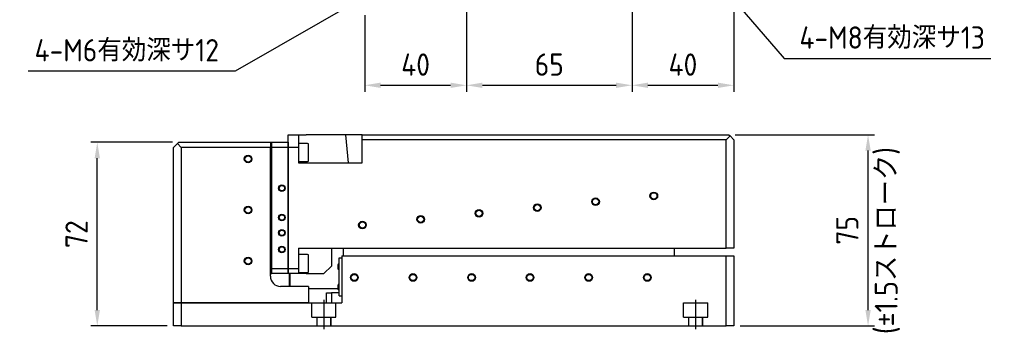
# Model space of a CAD drawing. Header units: millimetres. Extents: x 77107 to 78157, y -2410 to -1668.
# Tile 11 of 21: x 77458 to 77845, y -2068 to -1945. Entities that reach past the tile are written whole.
import ezdxf

# ---------------------------------------------------------------- set-up
doc = ezdxf.new("R2010")
doc.units = ezdxf.units.MM
doc.linetypes.add('AM_ISO08W050', pattern=[18, 12, -1.5, 3, -1.5])
doc.linetypes.add('HIDDEN2', pattern=[0.1875, 0.125, -0.0625])
for name, color, linetype, lineweight in [('AM_5', 3, 'Continuous', 25), ('AM_6', 2, 'Continuous', 35), ('AM_7', 4, 'AM_ISO08W050', 25)]:
    doc.layers.add(name, color=color, linetype=linetype, lineweight=lineweight)
for name, color, linetype in [('CRK513PBP-H50', 7, 'Continuous'), ('DV3_デフォルト', 7, 'Continuous'), ('FIT-238-201-NK_ベ', 7, 'Continuous'), ('FIT-238-202-NK_中', 7, 'Continuous'), ('FIT-238-203-NK_テ', 7, 'Continuous'), ('FIT-238-204-NK_ス', 7, 'Continuous'), ('FIT-238-205-N_レー', 7, 'Continuous'), ('FIT-238-210-N_モー', 7, 'Continuous'), ('HEX_SOCKET_HEAD_', 7, 'Continuous'), ('クロスローラ特殊\u3000C', 7, 'Continuous')]:
    doc.layers.add(name, color=color, linetype=linetype)
doc.styles.get("Standard").update_dxf_attribs({"font": 'ISOCP.SHX', "bigfont": 'EXTFONT.SHX'})
doc.dimstyles.new('AM_ISO$0', dxfattribs={"dimtxt": 3.5, "dimasz": 2.5, "dimexe": 1, "dimexo": 1, "dimgap": 1.5, "dimtad": 1, "dimdsep": 46, "dimtxsty": 'STANDARD', "dimcen": 0, "dimclrd": 256, "dimclre": 256, "dimclrt": 2, "dimadec": 0, "dimazin": 2, "dimtp": 0.1, "dimtm": 0.1, "dimtfac": 0.71, "dimtdec": 3, "dimtmove": 0, "dimatfit": 3, "dimfxl": 1, "dimlwd": -1, "dimlwe": -1, "dimarcsym": 0})
doc.dimstyles.new('AM_ISO$3', dxfattribs={"dimtxt": 3.5, "dimasz": 2.5, "dimexe": 1, "dimexo": 1, "dimgap": 1.5, "dimtad": 1, "dimtoh": 1, "dimdsep": 46, "dimtxsty": 'STANDARD', "dimcen": 0, "dimclrd": 256, "dimclre": 256, "dimclrt": 2, "dimadec": 0, "dimazin": 2, "dimtp": 0.1, "dimtm": 0.1, "dimtfac": 0.71, "dimtdec": 3, "dimtofl": 0, "dimtmove": 0, "dimatfit": 0, "dimfxl": 1, "dimlwd": -1, "dimlwe": -1, "dimarcsym": 0})

# ---------------------------------------------------------------- blocks, each defined once
blk = doc.blocks.new('*D742')
at = {"layer": 'AM_5'}
for p, q in [((77626.29, -1917.95), (77542.93, -1965.54)), ((77542.93, -1965.54), (77461.66, -1965.54))]:
    blk.add_line(p, q, dxfattribs=at)
blk.add_solid([(77625.77, -1917.04), (77626.8, -1918.85), (77631.71, -1914.85)], dxfattribs=at)
at = {"layer": 'Defpoints', "color": 0}
for p in [(77635.98, -1912.41), (77631.71, -1914.85)]:
    blk.add_point(p, dxfattribs=at)
at = {"layer": 'AM_5', "color": 2, "insert": (77500.42, -1957.41), "char_height": 8.75, "attachment_point": 5}
blk.add_mtext('4-M6有効深サ12', dxfattribs=at)
blk = doc.blocks.new('*D743')
at = {"layer": 'AM_5'}
for p, q in [((77633.85, -1919.84), (77633.85, -1973.63)), ((77593.85, -1943.63), (77593.85, -1973.63)), ((77600.1, -1971.13), (77627.6, -1971.13))]:
    blk.add_line(p, q, dxfattribs=at)
for points in [[(77600.1, -1970.09), (77600.1, -1972.17), (77593.85, -1971.13)], [(77627.6, -1970.09), (77627.6, -1972.17), (77633.85, -1971.13)]]:
    blk.add_solid(points, dxfattribs=at)
at = {"layer": 'Defpoints', "color": 0}
for p in [(77633.85, -1917.34), (77593.85, -1941.13), (77633.85, -1971.13)]:
    blk.add_point(p, dxfattribs=at)
at = {"layer": 'AM_5', "color": 2, "insert": (77613.85, -1963.01), "char_height": 8.75, "attachment_point": 5}
blk.add_mtext('40', dxfattribs=at)
blk = doc.blocks.new('*D744')
at = {"layer": 'AM_5'}
for p, q in [((77633.85, -1919.84), (77633.85, -1973.63)), ((77698.85, -1919.84), (77698.85, -1973.63)), ((77640.1, -1971.13), (77692.6, -1971.13))]:
    blk.add_line(p, q, dxfattribs=at)
for points in [[(77640.1, -1970.09), (77640.1, -1972.17), (77633.85, -1971.13)], [(77692.6, -1970.09), (77692.6, -1972.17), (77698.85, -1971.13)]]:
    blk.add_solid(points, dxfattribs=at)
at = {"layer": 'Defpoints', "color": 0}
for p in [(77633.85, -1917.34), (77698.85, -1917.34), (77698.85, -1971.13)]:
    blk.add_point(p, dxfattribs=at)
at = {"layer": 'AM_5', "color": 2, "insert": (77666.35, -1963.01), "char_height": 8.75, "attachment_point": 5}
blk.add_mtext('65', dxfattribs=at)
blk = doc.blocks.new('*D745')
at = {"layer": 'AM_5'}
for p, q in [((77698.85, -1919.84), (77698.85, -1973.63)), ((77738.85, -1940.63), (77738.85, -1973.63)), ((77705.1, -1971.13), (77732.6, -1971.13))]:
    blk.add_line(p, q, dxfattribs=at)
for points in [[(77705.1, -1970.09), (77705.1, -1972.17), (77698.85, -1971.13)], [(77732.6, -1970.09), (77732.6, -1972.17), (77738.85, -1971.13)]]:
    blk.add_solid(points, dxfattribs=at)
at = {"layer": 'Defpoints', "color": 0}
for p in [(77698.85, -1917.34), (77738.85, -1938.13), (77738.85, -1971.13)]:
    blk.add_point(p, dxfattribs=at)
at = {"layer": 'AM_5', "color": 2, "insert": (77718.85, -1963.01), "char_height": 8.75, "attachment_point": 5}
blk.add_mtext('40', dxfattribs=at)
blk = doc.blocks.new('*D746')
at = {"layer": 'AM_5'}
for p, q in [((77735.11, -1933.37), (77758.6, -1960.56)), ((77758.6, -1960.56), (77839.72, -1960.56))]:
    blk.add_line(p, q, dxfattribs=at)
blk.add_solid([(77735.9, -1932.69), (77734.32, -1934.05), (77731.02, -1928.65)], dxfattribs=at)
at = {"layer": 'Defpoints', "color": 0}
for p in [(77726.68, -1923.62), (77731.02, -1928.65)]:
    blk.add_point(p, dxfattribs=at)
at = {"layer": 'AM_5', "color": 2, "insert": (77801.03, -1952.43), "char_height": 8.75, "attachment_point": 5}
blk.add_mtext('4-M8有効深サ13', dxfattribs=at)
blk = doc.blocks.new('*D751')
at = {"layer": 'AM_5'}
for p, q in [((77518.33, -1993.49), (77486.33, -1993.49)), ((77488.83, -2059.24), (77488.83, -1999.74)), ((77516.33, -2065.49), (77486.33, -2065.49))]:
    blk.add_line(p, q, dxfattribs=at)
for points in [[(77487.78, -1999.74), (77489.87, -1999.74), (77488.83, -1993.49)], [(77487.78, -2059.24), (77489.87, -2059.24), (77488.83, -2065.49)]]:
    blk.add_solid(points, dxfattribs=at)
at = {"layer": 'Defpoints', "color": 0}
for p in [(77488.83, -1993.49), (77520.83, -1993.49), (77518.83, -2065.49)]:
    blk.add_point(p, dxfattribs=at)
at = {"layer": 'AM_5', "color": 2, "insert": (77480.7, -2029.49), "char_height": 8.75, "attachment_point": 5, "rotation": 90}
blk.add_mtext('72', dxfattribs=at)
blk = doc.blocks.new('*D752')
at = {"layer": 'AM_5'}
for p, q in [((77739.35, -1990.49), (77794.06, -1990.49)), ((77791.56, -2059.24), (77791.56, -1996.74)), ((77741.33, -2065.49), (77794.06, -2065.49))]:
    blk.add_line(p, q, dxfattribs=at)
for points in [[(77790.52, -1996.74), (77792.6, -1996.74), (77791.56, -1990.49)], [(77790.52, -2059.24), (77792.6, -2059.24), (77791.56, -2065.49)]]:
    blk.add_solid(points, dxfattribs=at)
at = {"layer": 'Defpoints', "color": 0}
for p in [(77736.85, -1990.49), (77791.56, -1990.49), (77738.83, -2065.49)]:
    blk.add_point(p, dxfattribs=at)
at = {"layer": 'AM_5', "color": 2, "insert": (77783.43, -2027.99), "char_height": 8.75, "attachment_point": 5, "rotation": 90}
blk.add_mtext('75', dxfattribs=at)

msp = doc.modelspace()

# ---------------------------------------------------------------- linework, layer by layer
at = {"layer": 'AM_7'}
for p, q in [((77573.075, -2061.992), (77573.075, -2056.492)), ((77573.075, -2056.492), (77582.575, -2056.492)), ((77577.825, -2055.242), (77577.825, -2066.742)), ((77582.575, -2061.992), (77582.575, -2056.492)), ((77719.075, -2061.992), (77719.075, -2056.492)), ((77719.075, -2056.492), (77728.575, -2056.492)), ((77723.825, -2055.242), (77723.825, -2066.742)), ((77728.575, -2061.992), (77728.575, -2056.492)), ((77573.075, -2061.992), (77582.575, -2061.992)), ((77575.075, -2061.992), (77575.075, -2065.492)), ((77580.575, -2061.992), (77580.575, -2065.492)), ((77719.075, -2061.992), (77728.575, -2061.992)), ((77721.075, -2061.992), (77721.075, -2065.492)), ((77726.575, -2061.992), (77726.575, -2065.492))]:
    msp.add_line(p, q, dxfattribs=at)
at = {"layer": 'AM_7', "color": 7, "linetype": 'HIDDEN2'}
for p, q in [((77580.575, -2065.492), (77580.575, -2061.992)), ((77726.575, -2065.492), (77726.575, -2061.992))]:
    msp.add_line(p, q, dxfattribs=at)
at = {"layer": 'AM_7', "color": 7, "linetype": 'Continuous'}
for centre, radius in [((77661.644, -2019.072), 1.5), ((77661.644, -2019.072), 1.229), ((77615.872, -2023.649), 1.5), ((77615.872, -2023.649), 1.229), ((77638.758, -2021.36), 1.5), ((77638.758, -2021.36), 1.229), ((77612.825, -2046.492), 1.5), ((77612.825, -2046.492), 1.229), ((77635.825, -2046.492), 1.5), ((77635.825, -2046.492), 1.229), ((77658.825, -2046.492), 1.5), ((77658.825, -2046.492), 1.229)]:
    msp.add_circle(centre, radius, dxfattribs=at)
at = {"layer": 'CRK513PBP-H50', "color": 7, "linetype": 'Continuous'}
for p, q in [((77564.368, -2049.492), (77564.368, -2044.992)), ((77564.418, -2044.992), (77564.418, -2049.492)), ((77564.368, -2049.992), (77564.368, -2049.492)), ((77564.418, -2049.492), (77564.418, -2049.992)), ((77583.349, -2050.992), (77571.825, -2050.992))]:
    msp.add_line(p, q, dxfattribs=at)
at = {"layer": 'DV3_デフォルト', "color": 7, "linetype": 'Continuous'}
for p, q in [((77518.825, -2065.492), (77518.825, -2056.492)), ((77738.825, -2056.492), (77738.825, -2065.492)), ((77521.825, -2065.492), (77518.825, -2065.492)), ((77521.825, -2065.492), (77735.825, -2065.492)), ((77738.825, -2065.492), (77735.825, -2065.492))]:
    msp.add_line(p, q, dxfattribs=at)
at = {"layer": 'FIT-238-201-NK_ベ', "color": 7, "linetype": 'Continuous'}
for p, q in [((77584.825, -2037.992), (77584.825, -2056.492)), ((77584.825, -2037.992), (77595.349, -2037.992)), ((77595.349, -2037.992), (77699.349, -2037.992)), ((77699.349, -2037.992), (77735.825, -2037.992)), ((77735.825, -2065.492), (77735.825, -2037.992)), ((77735.825, -2037.992), (77738.825, -2037.992)), ((77738.825, -2037.992), (77738.825, -2065.492)), ((77518.825, -2065.492), (77518.825, -2056.492)), ((77518.825, -2056.492), (77521.825, -2056.492)), ((77521.825, -2056.492), (77521.825, -2065.492)), ((77521.825, -2056.492), (77584.825, -2056.492)), ((77521.825, -2065.492), (77518.825, -2065.492)), ((77521.825, -2065.492), (77735.825, -2065.492)), ((77738.825, -2065.492), (77735.825, -2065.492))]:
    msp.add_line(p, q, dxfattribs=at)
for centre, radius in [((77589.825, -2046.492), 1.5), ((77589.825, -2046.492), 1.229), ((77681.825, -2046.492), 1.5), ((77681.825, -2046.492), 1.229), ((77704.825, -2046.492), 1.5), ((77704.825, -2046.492), 1.229)]:
    msp.add_circle(centre, radius, dxfattribs=at)
at = {"layer": 'FIT-238-202-NK_中', "color": 7, "linetype": 'Continuous'}
for p, q in [((77585.349, -2034.992), (77585.349, -2037.992)), ((77715.349, -2034.992), (77715.349, -2037.992))]:
    msp.add_line(p, q, dxfattribs=at)
at = {"layer": 'FIT-238-203-NK_テ', "color": 7, "linetype": 'Continuous'}
for p, q in [((77563.849, -1995.492), (77563.849, -1990.492)), ((77563.849, -1990.492), (77567.849, -1990.492)), ((77567.849, -1990.492), (77567.849, -1995.492)), ((77567.849, -1990.492), (77570.849, -1990.492)), ((77586.304, -1990.492), (77570.849, -1990.492)), ((77592.849, -1990.492), (77586.304, -1990.492)), ((77586.304, -1990.492), (77587.404, -2001.492)), ((77592.849, -1990.492), (77736.849, -1990.492)), ((77592.849, -1992.492), (77592.849, -1990.492)), ((77737.349, -1990.992), (77735.849, -1992.492)), ((77736.849, -1990.492), (77737.349, -1990.992)), ((77738.849, -1992.492), (77737.349, -1990.992)), ((77592.849, -2001.492), (77592.849, -1992.492)), ((77735.849, -1992.492), (77592.849, -1992.492)), ((77735.849, -2034.992), (77735.849, -1992.492)), ((77738.849, -1992.492), (77738.849, -2034.992)), ((77563.849, -2042.992), (77563.849, -1995.492)), ((77567.849, -1995.492), (77563.849, -1995.492)), ((77567.849, -1995.492), (77567.849, -2001.492)), ((77567.849, -2001.492), (77592.849, -2001.492)), ((77567.849, -2034.992), (77735.849, -2034.992)), ((77567.849, -2034.992), (77567.849, -2042.992)), ((77580.849, -2034.992), (77580.849, -2041.992)), ((77738.849, -2034.992), (77735.849, -2034.992)), ((77563.849, -2044.992), (77563.849, -2042.992)), ((77563.849, -2042.992), (77567.849, -2042.992)), ((77567.849, -2044.992), (77563.849, -2044.992)), ((77567.849, -2042.992), (77567.849, -2044.992)), ((77570.849, -2044.992), (77567.849, -2044.992)), ((77570.849, -2044.992), (77577.849, -2044.992)), ((77577.849, -2044.992), (77580.849, -2041.992))]:
    msp.add_line(p, q, dxfattribs=at)
for centre, radius in [((77707.416, -2014.494), 1.5), ((77707.416, -2014.494), 1.229), ((77684.53, -2016.783), 1.5), ((77684.53, -2016.783), 1.229), ((77592.986, -2025.937), 1.5), ((77592.986, -2025.937), 1.229)]:
    msp.add_circle(centre, radius, dxfattribs=at)
at = {"layer": 'FIT-238-204-NK_ス', "color": 7, "linetype": 'Continuous'}
for p, q in [((77556.825, -1993.492), (77557.349, -1993.492)), ((77557.349, -1995.492), (77557.349, -1993.492)), ((77557.349, -1993.492), (77563.849, -1993.492)), ((77563.849, -1993.492), (77563.849, -1995.492)), ((77557.349, -2042.992), (77557.349, -1995.492)), ((77563.849, -1995.492), (77557.349, -1995.492)), ((77563.849, -1995.492), (77563.849, -2042.992)), ((77556.825, -2044.992), (77557.349, -2044.992)), ((77557.349, -2044.992), (77557.349, -2042.992)), ((77557.349, -2042.992), (77563.849, -2042.992)), ((77563.849, -2044.992), (77557.349, -2044.992)), ((77563.849, -2042.992), (77563.849, -2044.992))]:
    msp.add_line(p, q, dxfattribs=at)
for centre, radius in [((77561.349, -2011.492), 1.3), ((77561.349, -2011.492), 1.055), ((77561.349, -2022.992), 1.3), ((77561.349, -2022.992), 1.055), ((77561.349, -2028.992), 1.3), ((77561.349, -2028.992), 1.055), ((77561.349, -2035.492), 1.3), ((77561.349, -2035.492), 1.055)]:
    msp.add_circle(centre, radius, dxfattribs=at)
at = {"layer": 'FIT-238-205-N_レー', "color": 7, "linetype": 'Continuous'}
for p, q in [((77520.325, -1993.992), (77518.825, -1995.492)), ((77520.825, -1993.492), (77520.325, -1993.992)), ((77521.825, -1995.492), (77520.325, -1993.992)), ((77520.825, -1993.492), (77556.825, -1993.492)), ((77556.825, -1993.492), (77556.825, -1995.492)), ((77518.825, -2056.492), (77518.825, -1995.492)), ((77521.825, -1995.492), (77521.825, -2056.492)), ((77556.825, -1995.492), (77521.825, -1995.492)), ((77556.825, -2045.992), (77556.825, -1995.492)), ((77571.825, -2049.992), (77560.825, -2049.992)), ((77571.825, -2049.992), (77571.825, -2056.492)), ((77521.825, -2056.492), (77518.825, -2056.492)), ((77571.825, -2056.492), (77521.825, -2056.492))]:
    msp.add_line(p, q, dxfattribs=at)
for centre, radius in [((77548.075, -1999.992), 1.5), ((77548.075, -1999.992), 1.229), ((77548.075, -2019.992), 1.5), ((77548.075, -2019.992), 1.229), ((77548.075, -2039.992), 1.5), ((77548.075, -2039.992), 1.229)]:
    msp.add_circle(centre, radius, dxfattribs=at)
msp.add_arc((77560.825, -2045.992), 4, 180, 270, dxfattribs=at)
at = {"layer": 'FIT-238-210-N_モー', "color": 7, "linetype": 'Continuous'}
for p, q in [((77578.868, -2056.492), (77578.868, -2052.492)), ((77578.868, -2052.492), (77580.868, -2052.492)), ((77583.849, -2052.492), (77580.868, -2052.492)), ((77580.868, -2052.492), (77580.868, -2056.492))]:
    msp.add_line(p, q, dxfattribs=at)
at = {"layer": 'HEX_SOCKET_HEAD_', "color": 7, "linetype": 'Continuous'}
for p, q in [((77571.449, -1993.992), (77567.849, -1993.992)), ((77571.849, -2000.592), (77571.849, -1994.392)), ((77567.849, -2000.992), (77571.449, -2000.992)), ((77571.449, -2037.492), (77567.849, -2037.492)), ((77571.849, -2044.092), (77571.849, -2037.892)), ((77567.849, -2044.492), (77571.449, -2044.492))]:
    msp.add_line(p, q, dxfattribs=at)
for centre, start, end in [((77571.449, -1994.392), 0, 90), ((77571.449, -2000.592), 270, 0), ((77571.449, -2037.892), 0, 90), ((77571.449, -2044.092), 270, 0)]:
    msp.add_arc(centre, 0.4, start, end, dxfattribs=at)
at = {"layer": 'クロスローラ特殊\u3000C', "color": 7, "linetype": 'Continuous'}
for p, q in [((77583.349, -2041.442), (77583.349, -2043.042)), ((77583.849, -2041.242), (77583.549, -2041.242)), ((77583.849, -2038.742), (77584.825, -2038.742)), ((77583.849, -2053.742), (77583.849, -2038.742)), ((77583.549, -2043.242), (77583.849, -2043.242)), ((77583.349, -2049.442), (77583.349, -2051.042)), ((77583.849, -2049.242), (77583.549, -2049.242)), ((77583.349, -2051.042), (77583.349, -2050.992)), ((77583.549, -2051.242), (77583.849, -2051.242)), ((77583.849, -2053.742), (77584.825, -2053.742))]:
    msp.add_line(p, q, dxfattribs=at)
for centre, start, end in [((77583.543, -2043.05), 193.46847, 271.34674), ((77583.543, -2051.05), 193.46813, 271.34736)]:
    msp.add_arc(centre, 0.19, start, end, dxfattribs=at)
for points, knots in [([(77583.55, -2041.244), (77583.545, -2041.243), (77583.519, -2041.24), (77583.47, -2041.256), (77583.42, -2041.286), (77583.387, -2041.322), (77583.367, -2041.357), (77583.356, -2041.386), (77583.354, -2041.402), (77583.352, -2041.408)], [0, 0, 0, 0, 0.0449824, 0.302504, 0.5063932, 0.6773827, 0.8212509, 0.9381084, 1, 1, 1, 1]), ([(77583.55, -2049.244), (77583.545, -2049.243), (77583.519, -2049.24), (77583.47, -2049.256), (77583.42, -2049.286), (77583.387, -2049.322), (77583.367, -2049.357), (77583.356, -2049.386), (77583.354, -2049.402), (77583.352, -2049.408)], [0, 0, 0, 0, 0.0449824, 0.302504, 0.5063932, 0.6773827, 0.8212509, 0.9381084, 1, 1, 1, 1]), ([(77583.349, -2050.997), (77583.349, -2051.015), (77583.349, -2051.032), (77583.349, -2051.04), (77583.349, -2051.042), (77583.349, -2051.043), (77583.349, -2051.042), (77583.349, -2051.043), (77583.349, -2051.044), (77583.349, -2051.046), (77583.35, -2051.068), (77583.355, -2051.095), (77583.364, -2051.118), (77583.366, -2051.123)], [0.62900618, 0.62900618, 0.62900618, 0.62900618, 0.73552945, 0.76894595, 0.78568165, 0.79431338, 0.80050422, 0.80124422, 0.80184891, 0.8026377, 0.80521093, 0.84390142, 0.85398003, 0.85398003, 0.85398003, 0.85398003])]:
    msp.add_open_spline(points, degree=3, knots=knots, dxfattribs=at)

# ---------------------------------------------------------------- texts
at = {"layer": 'AM_6', "insert": (77794.191, -2068.711), "char_height": 9, "width": 99.23239, "attachment_point": 1, "rotation": 90}
msp.add_mtext('(±1.5ストローク)', dxfattribs=at)

# ---------------------------------------------------------------- dimensions: what is measured, and where the dimension line sits
at = {"layer": 'AM_5'}
for p1, p2, text, picture, middle in [((77635.984, -1912.412), (77631.714, -1914.85), '4-M6有効深サ12', '*D742', (77500.421, -1965.536)), ((77726.676, -1923.616), (77731.023, -1928.645), '4-M8有効深サ13', '*D746', (77801.034, -1960.555))]:
    dim = msp.add_diameter_dim_2p(p1=p1, p2=p2, text=text, dimstyle='AM_ISO$3', override={"dimscale": 2.5, "dimdec": 1}, dxfattribs=at)
    dim.commit()
    dim.dimension.update_dxf_attribs({"geometry": picture, "text_midpoint": middle, "dimtype": 163})
for base, p1, p2, picture, middle in [((77633.849, -1971.131), (77593.849, -1941.131), (77633.849, -1917.339), '*D743', (77613.849, -1963.006)), ((77698.849, -1971.131), (77633.849, -1917.339), (77698.849, -1917.339), '*D744', (77666.349, -1963.006)), ((77738.849, -1971.131), (77698.849, -1917.339), (77738.849, -1938.131), '*D745', (77718.849, -1963.006))]:
    dim = msp.add_linear_dim(base=base, p1=p1, p2=p2, dimstyle='AM_ISO$0', override={"dimscale": 2.5, "dimdec": 1}, dxfattribs=at)
    dim.commit()
    dim.dimension.update_dxf_attribs({"geometry": picture, "text_midpoint": middle})
for base, p1, p2, picture, middle in [((77791.559, -1990.492), (77738.825, -2065.492), (77736.849, -1990.492), '*D752', (77783.434, -2027.992)), ((77488.825, -1993.492), (77518.825, -2065.492), (77520.825, -1993.492), '*D751', (77480.7, -2029.492))]:
    dim = msp.add_linear_dim(base=base, p1=p1, p2=p2, angle=90, dimstyle='AM_ISO$0', override={"dimscale": 2.5, "dimdec": 1}, dxfattribs=at)
    dim.commit()
    dim.dimension.update_dxf_attribs({"geometry": picture, "text_midpoint": middle})

doc.saveas('drawing.dxf')
